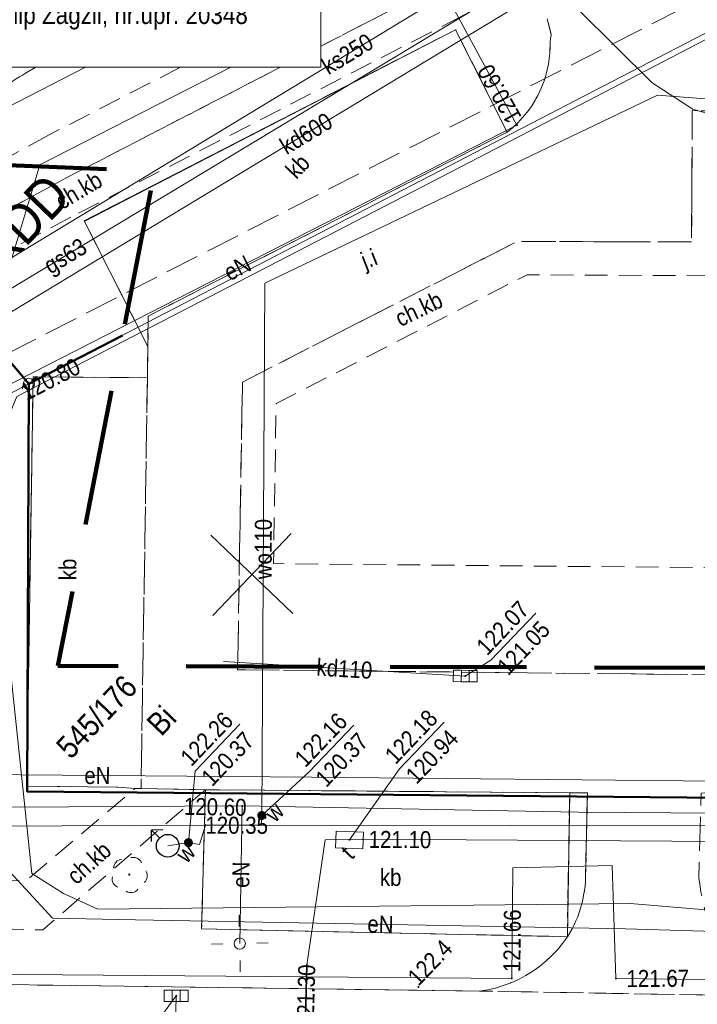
# Model space of a CAD drawing. Extents: x 0 to 6443539, y 0 to 5655063.
# Tile 61 of 64: x 6441174 to 6441204, y 5654830 to 5654873. Entities that reach past the tile are written whole.
import ezdxf
from ezdxf.enums import TextEntityAlignment as Align

# ---------------------------------------------------------------- set-up
doc = ezdxf.new("R2010")
doc.units = 0
doc.header["$MEASUREMENT"] = 0
for name, pattern in [('1.0_0.5', [1.5, 1, -0.5]), ('1.5_0.5', [2, 1.5, -0.5]), ('2', [0.9, 0.6, -0.3]), ('219-500', [0]), ('PRZER2-1', [3, 2, -1]), ('PRZER3-1', [4, 3, -1])]:
    doc.linetypes.add(name, pattern=pattern)
doc.layers.get('0').update_dxf_attribs({"color": 2, "linetype": 'CONTINUOUS', "lineweight": 5})
for name, color, linetype, lineweight in [('1ramki', 7, 'PRZER2-1', 18), ('Warstwa 63', 7, 'CONTINUOUS', 0), ('z - MPZT', 121, 'PRZER3-1', 18), ('z -kartowanie', 1, 'CONTINUOUS', 5)]:
    doc.layers.add(name, color=color, linetype=linetype, lineweight=lineweight)
for name, color, linetype in [('202-punkt graniczny', 7, 'CONTINUOUS'), ('203-punkt graniczny', 7, 'CONTINUOUS'), ('210-oznaczenie konturu użytku gruntowego', 7, 'CONTINUOUS'), ('211-numer działki ewidencyjnej', 7, 'CONTINUOUS'), ('218-kontur użytku gruntowego', 7, 'CONTINUOUS'), ('219-działka ewidencyjna', 7, 'CONTINUOUS'), ('chodnik', 7, 'CONTINUOUS'), ('chodnik-Atr17', 7, 'CONTINUOUS'), ('droga dla rowerów', 7, 'CONTINUOUS'), ('hydrant', 7, 'CONTINUOUS'), ('jezdnia', 7, 'CONTINUOUS'), ('jezdnia-Atr17', 7, 'CONTINUOUS'), ('kratka ściekowa', 7, 'CONTINUOUS'), ('krawężnik', 7, 'CONTINUOUS'), ('latarnia', 7, 'CONTINUOUS'), ('obszar utwardzony', 7, 'CONTINUOUS'), ('obszar utwardzony-Atr17', 7, 'CONTINUOUS'), ('obudowa ochronna przewodu', 7, 'CONTINUOUS'), ('pikieta naturalna', 7, 'CONTINUOUS'), ('pikieta naturalna-Atr2', 7, 'CONTINUOUS'), ('przewód ciepłowniczy', 7, 'CONTINUOUS'), ('przewód elektroenergetyczny podziemny', 7, 'CONTINUOUS'), ('przewód elektroenergetyczny podziemny-Atr1', 7, 'CONTINUOUS'), ('przewód gazowy', 7, 'CONTINUOUS'), ('przewód gazowy-Atr1', 7, 'CONTINUOUS'), ('przewód kanalizacyjny', 7, 'CONTINUOUS'), ('przewód kanalizacyjny-Atr1', 7, 'CONTINUOUS'), ('przewód telekomunikacyjny podziemny', 7, 'CONTINUOUS'), ('przewód telekomunikacyjny podziemny - ob. projektowany', 7, 'CONTINUOUS'), ('przewód wodociągowy', 7, 'CONTINUOUS'), ('przewód wodociągowy-Atr1', 7, 'CONTINUOUS'), ('rzedna', 7, 'CONTINUOUS'), ('rzedna-Atr2', 7, 'CONTINUOUS'), ('rzedna-Atr3', 7, 'CONTINUOUS'), ('trawnik', 7, 'CONTINUOUS'), ('właz do komory lub kanału', 7, 'CONTINUOUS'), ('właz do komory lub kanału-Atr17', 7, 'CONTINUOUS'), ('Zakres', 7, 'CONTINUOUS'), ('zasuwa lub zawór', 7, 'CONTINUOUS'), ('zasuwa lub zawór-Atr17', 7, 'CONTINUOUS')]:
    doc.layers.add(name, color=color, linetype=linetype)
doc.styles.add('MapaZas', font='geodezja.shx', dxfattribs={"width": 0.9})
doc.linetypes.add('OLZ', pattern='A,3,-1,[36,msgB.shx,S=0.008,R=0,X=-0.5,Y=0],3', length=7)

# ---------------------------------------------------------------- blocks, each defined once
blk = doc.blocks.new('202')
at = {"color": 0, "linetype": 'Continuous', "lineweight": 0}
blk.add_circle((0, 0), 0.25, dxfattribs=at)
blk = doc.blocks.new('203')
at = {"linetype": 'Continuous', "lineweight": 0}
h = blk.add_hatch(color=0, dxfattribs=at)
edge = h.paths.add_edge_path()
edge.add_arc((0, 0), 0.045, 0, 360)
blk = doc.blocks.new('PW01')
at = {"linetype": 'Continuous', "lineweight": 13}
h = blk.add_hatch(color=0, dxfattribs=at)
edge = h.paths.add_edge_path()
edge.add_arc((0, 0), 0.045, 0, 360)
blk = doc.blocks.new('US05')
at = {"color": 0, "linetype": 'Continuous', "lineweight": 13}
for p, q in [((-0.525, -0.25), (-0.525, 0.25)), ((-0.525, 0.25), (-0.175, 0.25)), ((-0.175, -0.25), (-0.175, 0.25)), ((-0.175, 0.25), (0.175, 0.25)), ((0.175, -0.25), (0.175, 0.25)), ((0.175, 0.25), (0.525, 0.25)), ((0.525, -0.25), (0.525, 0.25)), ((-0.525, -0.25), (-0.175, -0.25)), ((-0.175, -0.25), (0.175, -0.25)), ((0.175, -0.25), (0.525, -0.25))]:
    blk.add_line(p, q, dxfattribs=at)
blk = doc.blocks.new('SM01')
at = {"color": 0, "linetype": 'Continuous', "lineweight": 13}
for p, q in [((-0.53, 0.531), (-0.883, 0.884)), ((0.531, 0.531), (0.884, 0.884)), ((-0.53, -0.53), (-0.883, -0.883)), ((0.531, -0.53), (0.884, -0.883))]:
    blk.add_line(p, q, dxfattribs=at)
blk.add_circle((0, 0), 0.25, dxfattribs=at)
blk = doc.blocks.new('SUWH')
at = {"color": 0, "linetype": 'Continuous'}
for p in [(-0.354, 0.646), (0, 0.5), (0.354, 0.646)]:
    blk.add_line(p, (0, 1), dxfattribs=at)
blk.add_circle((0, 0), 0.5, dxfattribs=at)
blk = doc.blocks.new('US25')
at = {"linetype": 'Continuous', "lineweight": 0}
h = blk.add_hatch(color=0, dxfattribs=at)
edge = h.paths.add_edge_path()
edge.add_arc((0, 0), 0.2, 0, 360)
blk = doc.blocks.new('OP021')
at = {"linetype": 'Continuous', "lineweight": 13}
h = blk.add_hatch(color=0, dxfattribs=at)
edge = h.paths.add_edge_path()
edge.add_arc((0, 0), 0.05, 0, 360)
at = {"color": 0, "linetype": 'Continuous', "lineweight": 13}
for centre, start, end in [((-0.38, 0.124), 121.308, 202.548), ((0, 0.4), 49.272, 130.728), ((0.38, 0.124), 337.452, 58.692), ((-0.235, -0.324), 193.221, 274.871), ((0.235, -0.324), 265.129, 346.779)]:
    blk.add_arc(centre, 0.4, start, end, dxfattribs=at)

msp = doc.modelspace()

# ---------------------------------------------------------------- linework, layer by layer
at = {"color": 0, "lineweight": 13}
for p, q in [((6441186.184, 5654846.827), (6441182.572, 5654850.285)), ((6441186.184, 5654846.827), (6441182.572, 5654850.285)), ((6441182.649, 5654846.751), (6441186.107, 5654850.362)), ((6441182.649, 5654846.751), (6441186.107, 5654850.362))]:
    msp.add_line(p, q, dxfattribs=at)
at = {"layer": '1ramki', "color": 0, "linetype": 'Continuous', "lineweight": 13, "flags": 128}
msp.add_lwpolyline([(6441071.681, 5654894.679), (6441187.422, 5654894.679), (6441187.422, 5654870.894), (6441071.681, 5654870.894)], close=True, dxfattribs=at)
at = {"layer": '218-kontur użytku gruntowego', "color": 3, "linetype": 'Continuous', "lineweight": 13, "flags": 128}
for points in [[(6441205.505, 5654872.991), (6441174.549, 5654856.944)], [(6441174.549, 5654856.944), (6441205.505, 5654872.991)], [(6441174.549, 5654856.944), (6441174.478, 5654838.999)], [(6441174.478, 5654838.999), (6441174.549, 5654856.944)], [(6441174.478, 5654838.999), (6441205.159, 5654838.709)], [(6441205.159, 5654838.709), (6441174.478, 5654838.999)]]:
    msp.add_lwpolyline(points, dxfattribs=at)
at = {"layer": '219-działka ewidencyjna', "color": 3, "linetype": '219-500', "lineweight": 13, "flags": 128}
for points in [[(6441174.549, 5654856.944), (6441205.505, 5654872.991)], [(6441174.549, 5654856.944), (6441133.697, 5654835.71)], [(6441174.549, 5654856.944), (6441174.478, 5654838.999)], [(6441174.478, 5654838.999), (6441205.159, 5654838.709)]]:
    msp.add_lwpolyline(points, dxfattribs=at)
at = {"layer": 'chodnik', "color": 7, "linetype": '1.0_0.5', "lineweight": 13}
for points in [[(6441157.71, 5654851.345), (6441158.983, 5654852.023), (6441159.551, 5654853.556), (6441163.221, 5654856.175), (6441167.906, 5654859.318), (6441172.868, 5654862.403), (6441176.734, 5654864.474), (6441193.298, 5654872.967), (6441195.606, 5654874.191), (6441197.155, 5654873.842), (6441195.902, 5654876.206), (6441187.422, 5654871.823)], [(6441185.624, 5654870.894), (6441176.247, 5654866.048), (6441172.102, 5654863.801), (6441167.041, 5654860.714), (6441162.265, 5654857.533), (6441158.685, 5654854.966), (6441157.882, 5654853.867), (6441157.525, 5654852.713), (6441157.71, 5654851.345)]]:
    msp.add_lwpolyline(points, dxfattribs=at)
at = {"layer": 'chodnik', "color": 7, "linetype": '1.0_0.5', "lineweight": 13, "flags": 128}
for points in [[(6441205.02, 5654844.13), (6441205.081, 5654848.849), (6441185.33, 5654849.03), (6441185.446, 5654856.077), (6441196.505, 5654861.755), (6441205.226, 5654861.711), (6441205.291, 5654867.215), (6441211.247, 5654867.188), (6441211.247, 5654861.622), (6441212.584, 5654861.601), (6441212.602, 5654863.08), (6441218.438, 5654863.015), (6441218.42, 5654861.551), (6441225.905, 5654861.458), (6441225.928, 5654863.043), (6441226.281, 5654863.037), (6441226.039, 5654867.021), (6441225.705, 5654868.739), (6441203.789, 5654868.986), (6441203.758, 5654863.199), (6441196.07, 5654863.224), (6441183.961, 5654857.027), (6441183.748, 5654844.356)], [(6441165.661, 5654835.286), (6441166.798, 5654833.089), (6441175.169, 5654832.896), (6441182.327, 5654839.07), (6441179.49, 5654839.129), (6441179.228, 5654839.13), (6441174.401, 5654835.043)]]:
    msp.add_lwpolyline(points, close=True, dxfattribs=at)
at = {"layer": 'droga dla rowerów', "color": 7, "linetype": '1.0_0.5', "lineweight": 13}
for points in [[(6441187.422, 5654871.823), (6441195.902, 5654876.206), (6441194.826, 5654877.887), (6441187.422, 5654874.08)], [(6441181.224, 5654870.894), (6441175.408, 5654867.904), (6441171.012, 5654865.482), (6441165.874, 5654862.343), (6441160.904, 5654858.989), (6441157.289, 5654856.4), (6441156.121, 5654856.148), (6441155.075, 5654856.444), (6441154.296, 5654857.467)], [(6441172.102, 5654863.801), (6441176.247, 5654866.048), (6441185.624, 5654870.894)]]:
    msp.add_lwpolyline(points, dxfattribs=at)
at = {"layer": 'jezdnia', "color": 7, "linetype": '1.5_0.5', "lineweight": 13, "flags": 128}
msp.add_lwpolyline([(6441214.972, 5654872.842), (6441207.947, 5654872.937), (6441207.635, 5654872.959), (6441207.323, 5654872.995), (6441207.025, 5654873.045), (6441206.719, 5654873.102), (6441206.421, 5654873.18), (6441206.122, 5654873.273), (6441205.822, 5654873.379), (6441205.544, 5654873.494), (6441205.258, 5654873.629), (6441204.979, 5654873.771), (6441204.714, 5654873.928), (6441204.456, 5654874.092), (6441204.204, 5654874.278), (6441203.96, 5654874.471), (6441203.873, 5654874.54), (6441203.78, 5654874.615), (6441203.7, 5654874.691), (6441203.614, 5654874.76), (6441203.527, 5654874.843), (6441203.448, 5654874.919), (6441203.375, 5654875.003), (6441203.289, 5654875.086), (6441203.216, 5654875.169), (6441203.144, 5654875.252), (6441203.071, 5654875.336), (6441202.998, 5654875.433), (6441202.926, 5654875.516), (6441202.86, 5654875.607), (6441202.598, 5654875.926), (6441202.26, 5654876.527), (6441201.002, 5654878.756), (6441195.902, 5654876.206), (6441197.155, 5654873.842), (6441197.268, 5654873.512), (6441197.344, 5654873.274), (6441197.399, 5654873.027), (6441197.57, 5654872.338), (6441197.527, 5654872.033), (6441197.51, 5654871.523), (6441197.48, 5654871.275), (6441197.45, 5654871.027), (6441197.391, 5654870.778), (6441197.326, 5654870.536), (6441197.26, 5654870.294), (6441197.146, 5654870.002), (6441196.984, 5654869.659), (6441196.861, 5654869.444), (6441196.698, 5654869.171), (6441196.512, 5654868.92), (6441196.105, 5654868.451), (6441195.869, 5654868.234), (6441195.626, 5654868.038), (6441179.81, 5654859.936), (6441179.789, 5654858.599), (6441179.77, 5654857.22), (6441179.49, 5654839.129), (6441182.327, 5654839.07), (6441198.385, 5654838.937), (6441199.163, 5654838.939), (6441199.088, 5654835.218), (6441199.078, 5654835.019), (6441199.061, 5654834.828), (6441199.037, 5654834.629), (6441198.999, 5654834.431), (6441198.968, 5654834.239), (6441198.916, 5654834.04), (6441198.863, 5654833.855), (6441198.804, 5654833.662), (6441198.737, 5654833.477), (6441198.656, 5654833.292), (6441198.575, 5654833.12), (6441198.487, 5654832.941), (6441198.385, 5654832.762), (6441198.282, 5654832.597), (6441198.069, 5654832.303), (6441197.842, 5654832.022), (6441197.593, 5654831.762), (6441197.33, 5654831.516), (6441197.052, 5654831.283), (6441196.759, 5654831.079), (6441196.452, 5654830.889), (6441196.131, 5654830.712), (6441195.801, 5654830.57), (6441195.457, 5654830.443), (6441195.12, 5654830.336), (6441194.768, 5654830.258), (6441194.409, 5654830.201), (6441208.722, 5654829.952), (6441208.331, 5654830.035), (6441207.94, 5654830.147), (6441207.562, 5654830.288), (6441207.191, 5654830.449), (6441206.84, 5654830.633), (6441206.496, 5654830.852), (6441206.173, 5654831.078), (6441205.856, 5654831.34), (6441205.567, 5654831.616), (6441205.292, 5654831.908), (6441205.031, 5654832.227), (6441204.811, 5654832.548), (6441204.606, 5654832.897), (6441204.477, 5654833.312), (6441204.354, 5654833.733), (6441204.26, 5654834.156), (6441204.166, 5654834.578), (6441204.1, 5654835.015), (6441204.076, 5654835.163), (6441204.178, 5654838.914), (6441204.666, 5654838.931), (6441204.964, 5654840.501), (6441205.02, 5654844.13), (6441183.748, 5654844.356), (6441183.961, 5654857.027), (6441196.07, 5654863.224), (6441203.758, 5654863.199), (6441203.789, 5654868.986), (6441225.705, 5654868.739), (6441225.852, 5654872.724)], close=True, dxfattribs=at)
at = {"layer": 'jezdnia', "color": 7, "linetype": '1.5_0.5', "lineweight": 13}
for points in [[(6441167.583, 5654866.079), (6441172.685, 5654869.514), (6441172.811, 5654869.602), (6441172.943, 5654869.696), (6441173.069, 5654869.784), (6441173.208, 5654869.872), (6441173.334, 5654869.96), (6441173.466, 5654870.04), (6441173.598, 5654870.135), (6441173.731, 5654870.216), (6441173.857, 5654870.303), (6441173.989, 5654870.384), (6441174.129, 5654870.472), (6441174.261, 5654870.553), (6441174.394, 5654870.633), (6441174.857, 5654870.894)], [(6441208.722, 5654829.952), (6441194.409, 5654830.201), (6441171.408, 5654830.516)]]:
    msp.add_lwpolyline(points, dxfattribs=at)
at = {"layer": 'krawężnik', "color": 7, "linetype": 'Continuous', "lineweight": 13, "flags": 128}
for points in [[(6441198.282, 5654832.597), (6441182.163, 5654832.941), (6441182.327, 5654839.07), (6441179.49, 5654839.129), (6441179.228, 5654839.13), (6441178.463, 5654839.184), (6441174.452, 5654839.232), (6441174.733, 5654857.266), (6441179.77, 5654857.22), (6441179.789, 5654858.599), (6441176.989, 5654864.133), (6441193.357, 5654872.551), (6441195.626, 5654868.038), (6441195.869, 5654868.234), (6441196.105, 5654868.451), (6441196.312, 5654868.682), (6441196.512, 5654868.92), (6441196.698, 5654869.171), (6441196.861, 5654869.444), (6441197.011, 5654869.716), (6441197.146, 5654870.002), (6441197.26, 5654870.294), (6441197.326, 5654870.536), (6441197.391, 5654870.778), (6441197.45, 5654871.027), (6441197.48, 5654871.275), (6441197.51, 5654871.523), (6441197.518, 5654871.778), (6441197.527, 5654872.033), (6441197.57, 5654872.338), (6441197.399, 5654873.027)], [(6441176.99, 5654864.105), (6441193.385, 5654872.565)], [(6441198.282, 5654832.597), (6441198.385, 5654838.937), (6441199.163, 5654838.939), (6441199.088, 5654835.218), (6441199.078, 5654835.019), (6441199.061, 5654834.828), (6441199.037, 5654834.629), (6441198.999, 5654834.431), (6441198.968, 5654834.239), (6441198.916, 5654834.04), (6441198.863, 5654833.855), (6441198.804, 5654833.662), (6441198.737, 5654833.477), (6441198.656, 5654833.292), (6441198.575, 5654833.12), (6441198.487, 5654832.941), (6441198.385, 5654832.762), (6441198.282, 5654832.597), (6441198.069, 5654832.303), (6441197.842, 5654832.022), (6441197.593, 5654831.762), (6441197.33, 5654831.516), (6441197.052, 5654831.283), (6441196.759, 5654831.079), (6441196.452, 5654830.889), (6441196.131, 5654830.712), (6441195.801, 5654830.57), (6441195.457, 5654830.443), (6441195.12, 5654830.336), (6441194.768, 5654830.258), (6441194.409, 5654830.201), (6441171.408, 5654830.516)]]:
    msp.add_lwpolyline(points, dxfattribs=at)
at = {"layer": 'krawężnik', "color": 7, "linetype": 'Continuous', "lineweight": 13}
msp.add_lwpolyline([(6441174.857, 5654870.894), (6441174.394, 5654870.633), (6441174.261, 5654870.553), (6441174.129, 5654870.472), (6441173.989, 5654870.384), (6441173.857, 5654870.303), (6441173.731, 5654870.216), (6441173.598, 5654870.135), (6441173.466, 5654870.04), (6441173.334, 5654869.96), (6441173.208, 5654869.872), (6441173.069, 5654869.784), (6441172.943, 5654869.696), (6441172.811, 5654869.602), (6441172.685, 5654869.514), (6441167.583, 5654866.079)], dxfattribs=at)
at = {"layer": 'obszar utwardzony', "color": 7, "linetype": '1.5_0.5', "lineweight": 13, "flags": 128}
for points in [[(6441195.626, 5654868.038), (6441193.357, 5654872.551), (6441176.989, 5654864.133), (6441179.789, 5654858.599), (6441179.81, 5654859.936)], [(6441174.733, 5654857.266), (6441174.452, 5654839.232), (6441178.463, 5654839.184), (6441179.228, 5654839.13), (6441179.49, 5654839.129), (6441179.77, 5654857.22)], [(6441198.385, 5654838.937), (6441182.327, 5654839.07), (6441182.163, 5654832.941), (6441198.282, 5654832.597)]]:
    msp.add_lwpolyline(points, close=True, dxfattribs=at)
at = {"layer": 'obudowa ochronna przewodu', "color": 7, "linetype": 'Continuous', "lineweight": 35, "flags": 128}
msp.add_lwpolyline([(6441186.564, 5654822.399), (6441186.795, 5654831.344)], dxfattribs=at)
at = {"layer": 'przewód ciepłowniczy', "color": 212, "linetype": 'Continuous', "lineweight": 13, "flags": 128}
msp.add_lwpolyline([(6441266.215, 5654830.031), (6441200.423, 5654830.755), (6441200.251, 5654835.738), (6441195.883, 5654835.629), (6441195.832, 5654830.762), (6441158.001, 5654831.06), (6441151.083, 5654831.094), (6441149.154, 5654831.017), (6441149.165, 5654830.508), (6441149.287, 5654821.627), (6441149.285, 5654821.379)], dxfattribs=at)
at = {"layer": 'przewód elektroenergetyczny podziemny', "color": 1, "linetype": 'Continuous', "lineweight": 13}
for points in [[(6441170.396, 5654847.546), (6441174.023, 5654856.395), (6441193.615, 5654866.53), (6441235.502, 5654888.295), (6441247.865, 5654894.679)], [(6441167.209, 5654850.999), (6441165.523, 5654850.164), (6441164.991, 5654849.883), (6441164.04, 5654851.68), (6441171.42, 5654855.759), (6441196.058, 5654868.344), (6441187.422, 5654884.291)], [(6441167.754, 5654844.151), (6441168.429, 5654844.321), (6441170.318, 5654845.585), (6441171.655, 5654854.731), (6441173.204, 5654860.571), (6441175.033, 5654866.601), (6441183.451, 5654870.894)], [(6441167.209, 5654850.999), (6441168.673, 5654850.663), (6441170.152, 5654848.361), (6441172.88, 5654847.798), (6441173.474, 5654846.828), (6441174.67, 5654835.382), (6441176.075, 5654834.493), (6441177.582, 5654833.811), (6441201.051, 5654834.058), (6441207.705, 5654833.502), (6441233.625, 5654833.243), (6441266.273, 5654832.896), (6441272.347, 5654832.936)]]:
    msp.add_lwpolyline(points, dxfattribs=at)
at = {"layer": 'przewód elektroenergetyczny podziemny', "color": 1, "linetype": 'Continuous', "lineweight": 13, "flags": 128}
for points in [[(6441167.209, 5654850.999), (6441165.707, 5654849.821), (6441164.954, 5654849.324), (6441166.258, 5654847.577), (6441170.872, 5654848.087), (6441171.254, 5654846.475), (6441173.247, 5654838.046), (6441173.199, 5654836), (6441175.582, 5654833.414), (6441179.24, 5654833.345), (6441200.842, 5654832.943), (6441230.984, 5654832.047), (6441246.875, 5654831.465)], [(6441204.874, 5654839.452), (6441187.026, 5654839.624), (6441172.333, 5654839.737), (6441170.396, 5654847.546)], [(6441183.955, 5654838.355), (6441173.765, 5654838.297), (6441172.845, 5654843.872), (6441168.698, 5654843.994), (6441167.941, 5654843.971)], [(6441183.955, 5654838.355), (6441183.839, 5654832.292)], [(6441217.043, 5654837.948), (6441198.772, 5654838.082), (6441183.955, 5654838.355)]]:
    msp.add_lwpolyline(points, dxfattribs=at)
at = {"layer": 'przewód gazowy', "color": 40, "linetype": 'Continuous', "lineweight": 13, "flags": 128}
msp.add_lwpolyline([(6441151.493, 5654850.362), (6441151.958, 5654850.457), (6441156.625, 5654851.498), (6441173.465, 5654860.973), (6441197.523, 5654875.484), (6441198.777, 5654873.425), (6441202.015, 5654870.213), (6441203.816, 5654869.043), (6441205.168, 5654868.648)], dxfattribs=at)
at = {"layer": 'przewód kanalizacyjny', "color": 34, "linetype": 'Continuous', "lineweight": 13, "flags": 128}
for points in [[(6441141.403, 5654843.728), (6441170.35, 5654860.425), (6441206.819, 5654882.532), (6441216.986, 5654888.594)], [(6441213.622, 5654884.214), (6441159.908, 5654851.746)], [(6441193.783, 5654844.078), (6441183.124, 5654844.717)], [(6441181.039, 5654829.989), (6441180.897, 5654823.493)]]:
    msp.add_lwpolyline(points, dxfattribs=at)
at = {"layer": 'przewód telekomunikacyjny podziemny', "color": 30, "linetype": 'Continuous', "lineweight": 13}
msp.add_lwpolyline([(6441156.247, 5654817.025), (6441159.498, 5654820.419), (6441159.974, 5654820.614), (6441165.862, 5654820.791), (6441176.224, 5654821.1), (6441186.636, 5654821.057), (6441186.564, 5654822.399), (6441186.795, 5654831.344), (6441187.609, 5654836.864), (6441188.076, 5654836.874), (6441188.677, 5654836.866), (6441189.278, 5654836.886), (6441225.58, 5654836.654), (6441270.328, 5654835.714), (6441270.376, 5654830.241), (6441270.443, 5654814.725), (6441270.322, 5654812.834), (6441270.61, 5654812.585)], dxfattribs=at)
at = {"layer": 'przewód telekomunikacyjny podziemny - ob. projektowany', "color": 30, "linetype": '1.5_0.5', "lineweight": 13}
msp.add_lwpolyline([(6441171.803, 5654832.229), (6441169.949, 5654856.42), (6441243.623, 5654894.073), (6441244.742, 5654894.679)], dxfattribs=at)
at = {"layer": 'przewód wodociągowy', "color": 5, "linetype": 'Continuous', "lineweight": 13}
for points in [[(6441156.824, 5654859.933), (6441156.902, 5654860.55), (6441177.04, 5654870.894)], [(6441272.347, 5654836.295), (6441217.782, 5654837.462), (6441184.787, 5654837.503)]]:
    msp.add_lwpolyline(points, dxfattribs=at)
at = {"layer": 'przewód wodociągowy', "color": 5, "linetype": 'Continuous', "lineweight": 13, "flags": 128}
for points in [[(6441184.787, 5654837.503), (6441184.813, 5654837.935), (6441184.942, 5654861.391), (6441202.253, 5654869.667), (6441204.959, 5654869.457)], [(6441169.674, 5654837.452), (6441182.326, 5654837.507)], [(6441180.669, 5654836.601), (6441181.579, 5654836.741), (6441182.068, 5654836.659), (6441182.326, 5654837.507)], [(6441184.787, 5654837.503), (6441182.326, 5654837.507)]]:
    msp.add_lwpolyline(points, dxfattribs=at)
at = {"layer": 'rzedna-Atr2', "color": 34, "lineweight": 13, "flags": 128}
for points in [[(6441193.783, 5654844.078), (6441194.913, 5654844.781), (6441196.887, 5654846.843)], [(6441181.039, 5654829.989), (6441180.118, 5654828.724), (6441178.167, 5654826.686)]]:
    msp.add_lwpolyline(points, dxfattribs=at)
at = {"layer": 'rzedna-Atr2', "color": 5, "lineweight": 13, "flags": 128}
for points in [[(6441181.579, 5654836.741), (6441181.871, 5654839.894), (6441183.845, 5654841.956)], [(6441184.813, 5654837.935), (6441186.901, 5654839.855), (6441188.874, 5654841.916)]]:
    msp.add_lwpolyline(points, dxfattribs=at)
at = {"layer": 'rzedna-Atr2', "color": 7, "lineweight": 13, "flags": 128}
msp.add_lwpolyline([(6441188.677, 5654836.866), (6441190.88, 5654839.991), (6441192.849, 5654842.048)], dxfattribs=at)
at = {"layer": 'trawnik', "color": 7, "linetype": '1.0_0.5', "lineweight": 13, "flags": 128}
msp.add_lwpolyline([(6441198.385, 5654838.937), (6441198.282, 5654832.597), (6441198.385, 5654832.762), (6441198.487, 5654832.941), (6441198.575, 5654833.12), (6441198.656, 5654833.292), (6441198.737, 5654833.477), (6441198.804, 5654833.662), (6441198.863, 5654833.855), (6441198.916, 5654834.04), (6441198.968, 5654834.239), (6441198.999, 5654834.431), (6441199.037, 5654834.629), (6441199.061, 5654834.828), (6441199.078, 5654835.019), (6441199.088, 5654835.218), (6441199.163, 5654838.939)], close=True, dxfattribs=at)
at = {"layer": 'właz do komory lub kanału', "color": 7, "linetype": 'Continuous', "lineweight": 13, "flags": 128}
msp.add_lwpolyline([(6441188.062, 5654836.513), (6441188.089, 5654837.25), (6441189.292, 5654837.205), (6441189.265, 5654836.469)], close=True, dxfattribs=at)
at = {"layer": 'z - MPZT', "linetype": 'Continuous', "lineweight": 50}
for points in [[(6441174.549, 5654856.944), (6441166.126, 5654866.884)], [(6441178.671, 5654859.08), (6441174.549, 5654856.944), (6441174.478, 5654838.999), (6441205.159, 5654838.709), (6441255.843, 5654838.227)]]:
    msp.add_lwpolyline(points, dxfattribs=at)
at = {"layer": 'Zakres', "color": 6, "linetype": '2', "lineweight": 100, "ltscale": 10, "flags": 128}
msp.add_lwpolyline([(6441115.162, 5654868.911), (6441103.796, 5654794.812), (6441245.253, 5654789.792), (6441257.171, 5654844.298), (6441175.823, 5654844.523), (6441180.089, 5654866.329)], close=True, dxfattribs=at)

# ---------------------------------------------------------------- block references
at = {"layer": '202-punkt graniczny', "color": 3, "linetype": 'Continuous', "lineweight": 13, "rotation": 46.24115728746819}
msp.add_blockref('202', (6441174.549, 5654856.944), dxfattribs=at)
at = {"layer": '203-punkt graniczny', "color": 3, "linetype": 'Continuous', "lineweight": 13, "rotation": 46.24115728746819}
msp.add_blockref('203', (6441174.478, 5654838.999), dxfattribs=at)
at = {"layer": 'hydrant', "color": 5, "linetype": 'Continuous', "lineweight": 13, "rotation": 46.24115728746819}
msp.add_blockref('SUWH', (6441180.669, 5654836.601), dxfattribs=at)
at = {"layer": 'kratka ściekowa', "color": 34, "linetype": 'Continuous', "lineweight": 13}
for p, rotation in [((6441193.783, 5654844.078), 179.3411572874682), ((6441181.039, 5654829.989), 0.1611572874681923)]:
    msp.add_blockref('US05', p, dxfattribs=dict(at, rotation=rotation))
at = {"layer": 'latarnia', "color": 7, "linetype": 'Continuous', "lineweight": 13, "rotation": 46.24115728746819}
msp.add_blockref('SM01', (6441183.839, 5654832.292), dxfattribs=at)
at = {"layer": 'pikieta naturalna', "color": 7, "linetype": 'Continuous', "lineweight": 13, "rotation": 46.24115728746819}
msp.add_blockref('PW01', (6441191.717, 5654830.383), dxfattribs=at)
at = {"layer": 'rzedna', "color": 1, "linetype": 'Continuous', "lineweight": 13, "rotation": 46.24115728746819}
for p in [(6441196.058, 5654868.344), (6441183.955, 5654838.355)]:
    msp.add_blockref('PW01', p, dxfattribs=at)
at = {"layer": 'rzedna', "color": 34, "linetype": 'Continuous', "lineweight": 13, "rotation": 46.24115728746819}
for p in [(6441193.783, 5654844.078), (6441181.039, 5654829.989)]:
    msp.add_blockref('PW01', p, dxfattribs=at)
at = {"layer": 'rzedna', "color": 5, "linetype": 'Continuous', "lineweight": 13, "rotation": 46.24115728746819}
for p in [(6441184.813, 5654837.935), (6441182.326, 5654837.507), (6441181.579, 5654836.741)]:
    msp.add_blockref('PW01', p, dxfattribs=at)
at = {"layer": 'rzedna', "color": 30, "linetype": 'Continuous', "lineweight": 13, "rotation": 46.24115728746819}
for p in [(6441188.677, 5654836.866), (6441189.278, 5654836.886), (6441186.795, 5654831.344)]:
    msp.add_blockref('PW01', p, dxfattribs=at)
at = {"layer": 'rzedna', "color": 212, "linetype": 'Continuous', "lineweight": 13, "rotation": 46.24115728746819}
for p in [(6441195.832, 5654830.762), (6441200.423, 5654830.755)]:
    msp.add_blockref('PW01', p, dxfattribs=at)
at = {"layer": 'z -kartowanie', "color": 94, "linetype": 'Continuous', "lineweight": 18, "rotation": 46.24115728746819}
msp.add_blockref('OP021', (6441178.971, 5654835.333), dxfattribs=at)
at = {"layer": 'zasuwa lub zawór', "color": 5, "linetype": 'Continuous', "lineweight": 13, "rotation": 46.24115728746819}
for p in [(6441184.813, 5654837.935), (6441181.579, 5654836.741)]:
    msp.add_blockref('US25', p, dxfattribs=at)

# ---------------------------------------------------------------- texts
at = {"layer": '210-oznaczenie konturu użytku gruntowego', "color": 3, "linetype": 'Continuous', "lineweight": 13, "style": 'MapaZas', "width": 0.9}
msp.add_text('Bi', height=1, rotation=46.2412, dxfattribs=at).set_placement((6441180.381, 5654841.383))
at = {"layer": '211-numer działki ewidencyjnej', "color": 3, "linetype": 'Continuous', "lineweight": 13, "style": 'MapaZas', "width": 0.9}
msp.add_text('545/176', height=1, rotation=46.2412, dxfattribs=at).set_placement((6441176.39, 5654840.371))
at = {"layer": 'chodnik-Atr17', "color": 7, "lineweight": 13, "style": 'MapaZas', "width": 0.9}
for rotation, p in [(30.8182, (6441176.01, 5654864.6)), (25.7682, (6441190.925, 5654859.442)), (41.8972, (6441176.64, 5654834.851))]:
    msp.add_text('ch.kb', height=0.75, rotation=rotation, dxfattribs=at).set_placement(p)
at = {"layer": 'jezdnia-Atr17', "color": 7, "lineweight": 13, "style": 'MapaZas', "width": 0.9}
msp.add_text('j.i', height=0.75, rotation=21.5992, dxfattribs=at).set_placement((6441189.537, 5654862.46), align=Align.MIDDLE_CENTER)
at = {"layer": 'obszar utwardzony-Atr17', "color": 7, "lineweight": 13, "style": 'MapaZas', "width": 0.9}
for rotation, p in [(46.2412, (6441186.336, 5654865.927)), (90.1322, (6441176.639, 5654848.297)), (359.7882, (6441190.015, 5654834.837))]:
    msp.add_text('kb', height=0.75, rotation=rotation, dxfattribs=at).set_placement(p)
at = {"layer": 'pikieta naturalna-Atr2', "color": 7, "lineweight": 13, "style": 'MapaZas', "width": 0.9}
msp.add_text('122.4', height=0.75, rotation=46.2412, dxfattribs=at).set_placement((6441191.717, 5654830.383))
at = {"layer": 'przewód elektroenergetyczny podziemny-Atr1', "color": 1, "lineweight": 13, "style": 'MapaZas', "width": 0.9}
for rotation, p in [(27.0592, (6441183.739, 5654862.058)), (359.5612, (6441177.568, 5654839.695)), (88.9022, (6441183.894, 5654835.327)), (358.9342, (6441190.045, 5654833.147))]:
    msp.add_text('eN', height=0.75, rotation=rotation, dxfattribs=at).set_placement(p, align=Align.MIDDLE_CENTER)
at = {"layer": 'przewód gazowy-Atr1', "color": 40, "lineweight": 13, "style": 'MapaZas', "width": 0.9}
msp.add_text('gs63', height=0.75, rotation=31.1002, dxfattribs=at).set_placement((6441176.146, 5654862.587), align=Align.MIDDLE_CENTER)
at = {"layer": 'przewód kanalizacyjny-Atr1', "color": 34, "lineweight": 13, "style": 'MapaZas', "width": 0.9}
for s, rotation, p in [('ks250', 31.2242, (6441188.585, 5654871.485)), ('kd600', 31.1512, (6441186.765, 5654867.98)), ('kd110', 356.5692, (6441188.457, 5654844.401))]:
    msp.add_text(s, height=0.75, rotation=rotation, dxfattribs=at).set_placement(p, align=Align.MIDDLE_CENTER)
at = {"layer": 'przewód wodociągowy-Atr1', "color": 5, "lineweight": 13, "style": 'MapaZas', "width": 0.9}
msp.add_text('wo110', height=0.75, rotation=89.6862, dxfattribs=at).set_placement((6441184.877, 5654849.67), align=Align.MIDDLE_CENTER)
at = {"layer": 'rzedna-Atr2', "color": 1, "lineweight": 13, "style": 'MapaZas', "width": 0.9}
for s, rotation, p in [('120.60', 119.4822, (6441195.962, 5654868.519)), ('120.80', 27.3542, (6441174.268, 5654856.52)), ('120.60', 358.9412, (6441181.381, 5654838.342))]:
    msp.add_text(s, height=0.75, rotation=rotation, dxfattribs=at).set_placement(p, align=Align.MIDDLE_LEFT)
at = {"layer": 'rzedna-Atr2', "color": 34, "lineweight": 13, "style": 'MapaZas', "width": 0.9}
msp.add_text('122.07', height=0.75, rotation=46.2412, dxfattribs=at).set_placement((6441194.908, 5654844.787), align=Align.BOTTOM_LEFT)
at = {"layer": 'rzedna-Atr2', "color": 5, "lineweight": 13, "style": 'MapaZas', "width": 0.9}
for s, p in [('122.26', (6441181.865, 5654839.9)), ('122.16', (6441186.895, 5654839.86))]:
    msp.add_text(s, height=0.75, rotation=46.2412, dxfattribs=at).set_placement(p, align=Align.BOTTOM_LEFT)
at = {"layer": 'rzedna-Atr2', "color": 7, "lineweight": 13, "style": 'MapaZas', "width": 0.9}
msp.add_text('122.18', height=0.75, rotation=46.2412, dxfattribs=at).set_placement((6441190.874, 5654839.996), align=Align.BOTTOM_LEFT)
at = {"layer": 'rzedna-Atr2', "color": 5, "lineweight": 13, "style": 'MapaZas', "width": 0.9}
msp.add_text('120.35', height=0.75, rotation=359.9272, dxfattribs=at).set_placement((6441182.326, 5654837.507), align=Align.MIDDLE_LEFT)
at = {"layer": 'rzedna-Atr2', "color": 30, "lineweight": 13, "style": 'MapaZas', "width": 0.9}
for s, rotation, p in [('121.10', 359.6392, (6441189.525, 5654836.885)), ('121.30', 88.5222, (6441186.727, 5654828.613))]:
    msp.add_text(s, height=0.75, rotation=rotation, dxfattribs=at).set_placement(p, align=Align.MIDDLE_LEFT)
at = {"layer": 'rzedna-Atr2', "color": 212, "lineweight": 13, "style": 'MapaZas', "width": 0.9}
msp.add_text('121.66', height=0.75, rotation=89.4082, dxfattribs=at).set_placement((6441195.833, 5654831.038), align=Align.MIDDLE_LEFT)
msp.add_text('121.67', height=0.75, rotation=0.4132, dxfattribs=at).set_placement((6441200.891, 5654830.376))
at = {"layer": 'rzedna-Atr3', "color": 34, "lineweight": 13, "style": 'MapaZas', "width": 0.9}
msp.add_text('121.05', height=0.75, rotation=46.2412, dxfattribs=at).set_placement((6441195.828, 5654843.905), align=Align.BOTTOM_LEFT)
at = {"layer": 'rzedna-Atr3', "color": 5, "lineweight": 13, "style": 'MapaZas', "width": 0.9}
for p in [(6441182.786, 5654839.018), (6441187.816, 5654838.979)]:
    msp.add_text('120.37', height=0.75, rotation=46.2412, dxfattribs=at).set_placement(p, align=Align.BOTTOM_LEFT)
at = {"layer": 'rzedna-Atr3', "color": 7, "lineweight": 13, "style": 'MapaZas', "width": 0.9}
msp.add_text('120.94', height=0.75, rotation=46.2412, dxfattribs=at).set_placement((6441191.795, 5654839.114), align=Align.BOTTOM_LEFT)
at = {"layer": 'Warstwa 63', "color": 0, "linetype": 'Continuous', "lineweight": 13, "style": 'MapaZas', "width": 0.9}
msp.add_text('Filip Zagzil, nr.upr. 20348', height=0.82195, dxfattribs=at).set_placement((6441178.618, 5654873.213, -329.421), align=Align.MIDDLE_CENTER)
at = {"layer": 'właz do komory lub kanału-Atr17', "color": 7, "lineweight": 13, "style": 'MapaZas', "width": 0.9}
msp.add_text('t', height=0.75, rotation=46.2412, dxfattribs=at).set_placement((6441188.767, 5654835.949))
at = {"layer": 'z - MPZT', "linetype": 'OLZ', "lineweight": 35, "style": 'MapaZas', "width": 0.9}
msp.add_text('4KDD', height=1.75, rotation=46.201, dxfattribs=at).set_placement((6441173.928, 5654863.711), align=Align.MIDDLE)
at = {"layer": 'zasuwa lub zawór-Atr17', "color": 5, "lineweight": 13, "style": 'MapaZas', "width": 0.9}
for p in [(6441185.408, 5654837.588), (6441181.5, 5654835.791)]:
    msp.add_text('w', height=0.75, rotation=46.2412, dxfattribs=at).set_placement(p)

doc.saveas('drawing.dxf')
